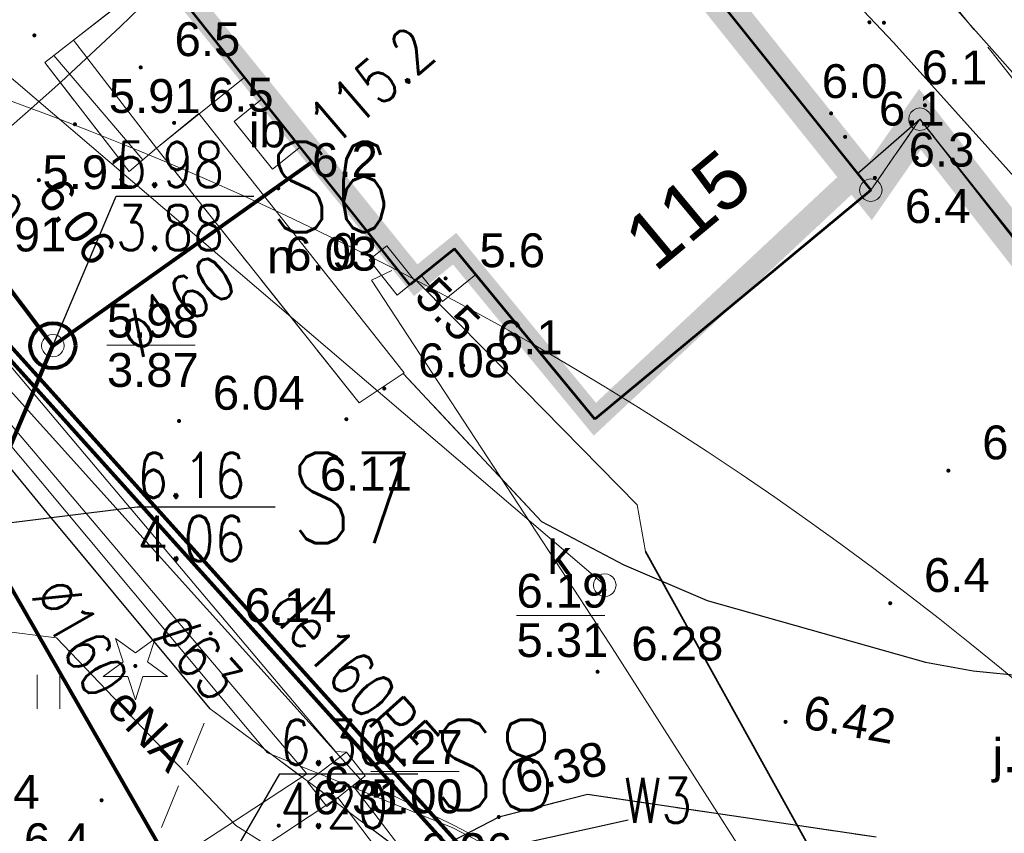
# Model space of a CAD drawing. Extents: x 5474185 to 5474933, y 5916077 to 5916824.
# Tile 201 of 256: x 5474707 to 5474729, y 5916291 to 5916309. Entities that reach past the tile are written whole.
import ezdxf
from ezdxf.enums import TextEntityAlignment as Align

# ---------------------------------------------------------------- set-up
doc = ezdxf.new("R2010")
doc.units = 0
for name, pattern in [('DASHDOT', [1, 0.5, -0.25, 0, -0.25]), ('PRZER1-1', [1, 0.5, -0.5]), ('PRZER2-1', [1.5, 1, -0.5]), ('PRZER3-1', [2, 1.5, -0.5])]:
    doc.linetypes.add(name, pattern=pattern)
for name, color, linetype in [('1-GRAN', 5, 'DASHDOT'), ('I-SCIANA', 12, 'CONTINUOUS'), ('ks_Linie_odn', 2, 'CONTINUOUS'), ('ks_Opis_PZ_1', 2, 'CONTINUOUS'), ('ks_Teksty', 2, 'CONTINUOUS'), ('w_Opis_PZ_2', 7, 'CONTINUOUS')]:
    doc.layers.add(name, color=color, linetype=linetype)
for name, color, linetype, lineweight in [('GEPADR_O', 253, 'CONTINUOUS', 18), ('GEPPGD', 253, 'CONTINUOUS', 18), ('GESBLI', 253, 'CONTINUOUS', 50), ('GESBLO', 253, 'CONTINUOUS', 18), ('GESDZI', 253, 'CONTINUOUS', 18), ('GESPON', 253, 'CONTINUOUS', 18), ('GESPON_O', 253, 'CONTINUOUS', 18), ('GESSCH', 253, 'CONTINUOUS', 18), ('GESUZY', 253, 'CONTINUOUS', 18), ('GSLKOG', 253, 'CONTINUOUS', 35), ('GSLKRW', 253, 'CONTINUOUS', 25), ('GSPRDI', 253, 'CONTINUOUS', 18), ('GSPWPN', 253, 'CONTINUOUS', 13), ('GSPWPN_O', 253, 'CONTINUOUS', 13), ('GSPWPS', 253, 'CONTINUOUS', 13), ('GSPWPS_O', 253, 'CONTINUOUS', 13), ('GSSIIN', 253, 'CONTINUOUS', 18), ('GSSIIN_O', 253, 'CONTINUOUS', 18), ('GSSKOA', 253, 'CONTINUOUS', 18), ('GSSKOA_O', 253, 'CONTINUOUS', 18), ('GSSKOD', 253, 'CONTINUOUS', 18), ('GSSUTR', 254, 'CONTINUOUS', 18), ('GULCPR', 254, 'CONTINUOUS', 18), ('GULEPR', 254, 'CONTINUOUS', 18), ('GULEPR_O', 254, 'CONTINUOUS', 18), ('GULGPR', 254, 'CONTINUOUS', 18), ('GULKPR', 7, 'CONTINUOUS', 18), ('GULLOB', 254, 'CONTINUOUS', 35), ('GULTPR', 254, 'CONTINUOUS', 18), ('GULWPR', 7, 'CONTINUOUS', 18), ('GUPGSG', 254, 'CONTINUOUS', 18), ('GUPGSG_O', 253, 'CONTINUOUS', 18), ('GUPIWZ', 253, 'CONTINUOUS', 18), ('GUPIWZ_O', 253, 'CONTINUOUS', 18), ('GUPKSD', 61, 'CONTINUOUS', 18), ('GUPPRZ_O', 40, 'CONTINUOUS', 18), ('GUSCUT', 253, 'CONTINUOUS', 18), ('GUSCUT_O', 253, 'CONTINUOUS', 18), ('is  woda szklarnia', 5, 'CONTINUOUS', 18), ('IS HP zasięg', 251, 'CONTINUOUS', 20), ('IS ks', 34, 'CONTINUOUS', 40), ('IS opis', 7, 'CONTINUOUS', 20), ('IS w', 4, 'CONTINUOUS', 60)]:
    doc.layers.add(name, color=color, linetype=linetype, lineweight=lineweight)
doc.styles.add('Arial', font='arial.ttf')
doc.styles.get("Standard").update_dxf_attribs({"font": 'simplex.shx'})

msp = doc.modelspace()

# ---------------------------------------------------------------- hatches: boundary and pattern name
at = {"layer": 'GSLKOG'}
for points in [[(5474726.152914, 5916306.180417), (5474726.108141, 5916306.189495), (5474726.067242, 5916306.209851), (5474726.033005, 5916306.240098), (5474726.007764, 5916306.278176), (5474725.993239, 5916306.32149), (5474725.990417, 5916306.367086), (5474725.999495, 5916306.411859), (5474726.019851, 5916306.452758), (5474726.050098, 5916306.486995), (5474726.088176, 5916306.512236), (5474726.13149, 5916306.526761), (5474726.177086, 5916306.529583), (5474726.221859, 5916306.520505), (5474726.262758, 5916306.500149), (5474726.296995, 5916306.469902), (5474726.322236, 5916306.431824), (5474726.336761, 5916306.38851), (5474726.339583, 5916306.342914), (5474726.330505, 5916306.298141), (5474726.310149, 5916306.257242), (5474726.279902, 5916306.223005), (5474726.241824, 5916306.197764), (5474726.19851, 5916306.183239)], [(5474726.152914, 5916306.180417), (5474726.108141, 5916306.189495), (5474726.067242, 5916306.209851), (5474726.033005, 5916306.240098), (5474726.007764, 5916306.278176), (5474725.993239, 5916306.32149), (5474725.990417, 5916306.367086), (5474725.999495, 5916306.411859), (5474726.019851, 5916306.452758), (5474726.050098, 5916306.486995), (5474726.088176, 5916306.512236), (5474726.13149, 5916306.526761), (5474726.177086, 5916306.529583), (5474726.221859, 5916306.520505), (5474726.262758, 5916306.500149), (5474726.296995, 5916306.469902), (5474726.322236, 5916306.431824), (5474726.336761, 5916306.38851), (5474726.339583, 5916306.342914), (5474726.330505, 5916306.298141), (5474726.310149, 5916306.257242), (5474726.279902, 5916306.223005), (5474726.241824, 5916306.197764), (5474726.19851, 5916306.183239)], [(5474725.457914, 5916305.575417), (5474725.413141, 5916305.584495), (5474725.372242, 5916305.604851), (5474725.338005, 5916305.635098), (5474725.312764, 5916305.673176), (5474725.298239, 5916305.71649), (5474725.295417, 5916305.762086), (5474725.304495, 5916305.806859), (5474725.324851, 5916305.847758), (5474725.355098, 5916305.881995), (5474725.393176, 5916305.907236), (5474725.43649, 5916305.921761), (5474725.482086, 5916305.924583), (5474725.526859, 5916305.915505), (5474725.567758, 5916305.895149), (5474725.601995, 5916305.864902), (5474725.627236, 5916305.826824), (5474725.641761, 5916305.78351), (5474725.644583, 5916305.737914), (5474725.635505, 5916305.693141), (5474725.615149, 5916305.652242), (5474725.584902, 5916305.618005), (5474725.546824, 5916305.592764), (5474725.50351, 5916305.578239)]]:
    msp.add_hatch(color=256, dxfattribs=at).paths.add_polyline_path(points)
at = {"layer": 'GSPRDI'}
msp.add_hatch(color=256, dxfattribs=at).paths.add_polyline_path([(5474709.46, 5916294.795), (5474709.446094, 5916294.797202), (5474709.43355, 5916294.803594), (5474709.423594, 5916294.81355), (5474709.417202, 5916294.826094), (5474709.415, 5916294.84), (5474709.417202, 5916294.853906), (5474709.423594, 5916294.86645), (5474709.43355, 5916294.876406), (5474709.446094, 5916294.882798), (5474709.46, 5916294.885), (5474709.473906, 5916294.882798), (5474709.48645, 5916294.876406), (5474709.496406, 5916294.86645), (5474709.502798, 5916294.853906), (5474709.505, 5916294.84), (5474709.502798, 5916294.826094), (5474709.496406, 5916294.81355), (5474709.48645, 5916294.803594), (5474709.473906, 5916294.797202)])
at = {"layer": 'GSPWPN'}
for points in [[(5474725.74, 5916309.065), (5474725.728353, 5916309.066533), (5474725.7175, 5916309.071029), (5474725.70818, 5916309.07818), (5474725.701029, 5916309.0875), (5474725.696533, 5916309.098353), (5474725.695, 5916309.11), (5474725.696533, 5916309.121647), (5474725.701029, 5916309.1325), (5474725.70818, 5916309.14182), (5474725.7175, 5916309.148971), (5474725.728353, 5916309.153467), (5474725.74, 5916309.155), (5474725.751647, 5916309.153467), (5474725.7625, 5916309.148971), (5474725.77182, 5916309.14182), (5474725.778971, 5916309.1325), (5474725.783467, 5916309.121647), (5474725.785, 5916309.11), (5474725.783467, 5916309.098353), (5474725.778971, 5916309.0875), (5474725.77182, 5916309.07818), (5474725.7625, 5916309.071029), (5474725.751647, 5916309.066533)], [(5474726.06, 5916309.055), (5474726.048353, 5916309.056533), (5474726.0375, 5916309.061029), (5474726.02818, 5916309.06818), (5474726.021029, 5916309.0775), (5474726.016533, 5916309.088353), (5474726.015, 5916309.1), (5474726.016533, 5916309.111647), (5474726.021029, 5916309.1225), (5474726.02818, 5916309.13182), (5474726.0375, 5916309.138971), (5474726.048353, 5916309.143467), (5474726.06, 5916309.145), (5474726.071647, 5916309.143467), (5474726.0825, 5916309.138971), (5474726.09182, 5916309.13182), (5474726.098971, 5916309.1225), (5474726.103467, 5916309.111647), (5474726.105, 5916309.1), (5474726.103467, 5916309.088353), (5474726.098971, 5916309.0775), (5474726.09182, 5916309.06818), (5474726.0825, 5916309.061029), (5474726.071647, 5916309.056533)], [(5474709.58, 5916308.065), (5474709.568353, 5916308.066533), (5474709.5575, 5916308.071029), (5474709.54818, 5916308.07818), (5474709.541029, 5916308.0875), (5474709.536533, 5916308.098353), (5474709.535, 5916308.11), (5474709.536533, 5916308.121647), (5474709.541029, 5916308.1325), (5474709.54818, 5916308.14182), (5474709.5575, 5916308.148971), (5474709.568353, 5916308.153467), (5474709.58, 5916308.155), (5474709.591647, 5916308.153467), (5474709.6025, 5916308.148971), (5474709.61182, 5916308.14182), (5474709.618971, 5916308.1325), (5474709.623467, 5916308.121647), (5474709.625, 5916308.11), (5474709.623467, 5916308.098353), (5474709.618971, 5916308.0875), (5474709.61182, 5916308.07818), (5474709.6025, 5916308.071029), (5474709.591647, 5916308.066533)], [(5474726.97, 5916307.225), (5474726.958353, 5916307.226533), (5474726.9475, 5916307.231029), (5474726.93818, 5916307.23818), (5474726.931029, 5916307.2475), (5474726.926533, 5916307.258353), (5474726.925, 5916307.27), (5474726.926533, 5916307.281647), (5474726.931029, 5916307.2925), (5474726.93818, 5916307.30182), (5474726.9475, 5916307.308971), (5474726.958353, 5916307.313467), (5474726.97, 5916307.315), (5474726.981647, 5916307.313467), (5474726.9925, 5916307.308971), (5474727.00182, 5916307.30182), (5474727.008971, 5916307.2925), (5474727.013467, 5916307.281647), (5474727.015, 5916307.27), (5474727.013467, 5916307.258353), (5474727.008971, 5916307.2475), (5474727.00182, 5916307.23818), (5474726.9925, 5916307.231029), (5474726.981647, 5916307.226533)], [(5474724.89, 5916307.045), (5474724.878353, 5916307.046533), (5474724.8675, 5916307.051029), (5474724.85818, 5916307.05818), (5474724.851029, 5916307.0675), (5474724.846533, 5916307.078353), (5474724.845, 5916307.09), (5474724.846533, 5916307.101647), (5474724.851029, 5916307.1125), (5474724.85818, 5916307.12182), (5474724.8675, 5916307.128971), (5474724.878353, 5916307.133467), (5474724.89, 5916307.135), (5474724.901647, 5916307.133467), (5474724.9125, 5916307.128971), (5474724.92182, 5916307.12182), (5474724.928971, 5916307.1125), (5474724.933467, 5916307.101647), (5474724.935, 5916307.09), (5474724.933467, 5916307.078353), (5474724.928971, 5916307.0675), (5474724.92182, 5916307.05818), (5474724.9125, 5916307.051029), (5474724.901647, 5916307.046533)], [(5474710.32, 5916306.835), (5474710.308353, 5916306.836533), (5474710.2975, 5916306.841029), (5474710.28818, 5916306.84818), (5474710.281029, 5916306.8575), (5474710.276533, 5916306.868353), (5474710.275, 5916306.88), (5474710.276533, 5916306.891647), (5474710.281029, 5916306.9025), (5474710.28818, 5916306.91182), (5474710.2975, 5916306.918971), (5474710.308353, 5916306.923467), (5474710.32, 5916306.925), (5474710.331647, 5916306.923467), (5474710.3425, 5916306.918971), (5474710.35182, 5916306.91182), (5474710.358971, 5916306.9025), (5474710.363467, 5916306.891647), (5474710.365, 5916306.88), (5474710.363467, 5916306.868353), (5474710.358971, 5916306.8575), (5474710.35182, 5916306.84818), (5474710.3425, 5916306.841029), (5474710.331647, 5916306.836533)], [(5474725.2, 5916306.525), (5474725.188353, 5916306.526533), (5474725.1775, 5916306.531029), (5474725.16818, 5916306.53818), (5474725.161029, 5916306.5475), (5474725.156533, 5916306.558353), (5474725.155, 5916306.57), (5474725.156533, 5916306.581647), (5474725.161029, 5916306.5925), (5474725.16818, 5916306.60182), (5474725.1775, 5916306.608971), (5474725.188353, 5916306.613467), (5474725.2, 5916306.615), (5474725.211647, 5916306.613467), (5474725.2225, 5916306.608971), (5474725.23182, 5916306.60182), (5474725.238971, 5916306.5925), (5474725.243467, 5916306.581647), (5474725.245, 5916306.57), (5474725.243467, 5916306.558353), (5474725.238971, 5916306.5475), (5474725.23182, 5916306.53818), (5474725.2225, 5916306.531029), (5474725.211647, 5916306.526533)], [(5474726.79, 5916306.055), (5474726.778353, 5916306.056533), (5474726.7675, 5916306.061029), (5474726.75818, 5916306.06818), (5474726.751029, 5916306.0775), (5474726.746533, 5916306.088353), (5474726.745, 5916306.1), (5474726.746533, 5916306.111647), (5474726.751029, 5916306.1225), (5474726.75818, 5916306.13182), (5474726.7675, 5916306.138971), (5474726.778353, 5916306.143467), (5474726.79, 5916306.145), (5474726.801647, 5916306.143467), (5474726.8125, 5916306.138971), (5474726.82182, 5916306.13182), (5474726.828971, 5916306.1225), (5474726.833467, 5916306.111647), (5474726.835, 5916306.1), (5474726.833467, 5916306.088353), (5474726.828971, 5916306.0775), (5474726.82182, 5916306.06818), (5474726.8125, 5916306.061029), (5474726.801647, 5916306.056533)], [(5474725.86, 5916305.615), (5474725.848353, 5916305.616533), (5474725.8375, 5916305.621029), (5474725.82818, 5916305.62818), (5474725.821029, 5916305.6375), (5474725.816533, 5916305.648353), (5474725.815, 5916305.66), (5474725.816533, 5916305.671647), (5474725.821029, 5916305.6825), (5474725.82818, 5916305.69182), (5474725.8375, 5916305.698971), (5474725.848353, 5916305.703467), (5474725.86, 5916305.705), (5474725.871647, 5916305.703467), (5474725.8825, 5916305.698971), (5474725.89182, 5916305.69182), (5474725.898971, 5916305.6825), (5474725.903467, 5916305.671647), (5474725.905, 5916305.66), (5474725.903467, 5916305.648353), (5474725.898971, 5916305.6375), (5474725.89182, 5916305.62818), (5474725.8825, 5916305.621029), (5474725.871647, 5916305.616533)], [(5474712.63, 5916305.385), (5474712.618353, 5916305.386533), (5474712.6075, 5916305.391029), (5474712.59818, 5916305.39818), (5474712.591029, 5916305.4075), (5474712.586533, 5916305.418353), (5474712.585, 5916305.43), (5474712.586533, 5916305.441647), (5474712.591029, 5916305.4525), (5474712.59818, 5916305.46182), (5474712.6075, 5916305.468971), (5474712.618353, 5916305.473467), (5474712.63, 5916305.475), (5474712.641647, 5916305.473467), (5474712.6525, 5916305.468971), (5474712.66182, 5916305.46182), (5474712.668971, 5916305.4525), (5474712.673467, 5916305.441647), (5474712.675, 5916305.43), (5474712.673467, 5916305.418353), (5474712.668971, 5916305.4075), (5474712.66182, 5916305.39818), (5474712.6525, 5916305.391029), (5474712.641647, 5916305.386533)], [(5474716.34, 5916303.385), (5474716.328353, 5916303.386533), (5474716.3175, 5916303.391029), (5474716.30818, 5916303.39818), (5474716.301029, 5916303.4075), (5474716.296533, 5916303.418353), (5474716.295, 5916303.43), (5474716.296533, 5916303.441647), (5474716.301029, 5916303.4525), (5474716.30818, 5916303.46182), (5474716.3175, 5916303.468971), (5474716.328353, 5916303.473467), (5474716.34, 5916303.475), (5474716.351647, 5916303.473467), (5474716.3625, 5916303.468971), (5474716.37182, 5916303.46182), (5474716.378971, 5916303.4525), (5474716.383467, 5916303.441647), (5474716.385, 5916303.43), (5474716.383467, 5916303.418353), (5474716.378971, 5916303.4075), (5474716.37182, 5916303.39818), (5474716.3625, 5916303.391029), (5474716.351647, 5916303.386533)], [(5474716.73, 5916301.455), (5474716.718353, 5916301.456533), (5474716.7075, 5916301.461029), (5474716.69818, 5916301.46818), (5474716.691029, 5916301.4775), (5474716.686533, 5916301.488353), (5474716.685, 5916301.5), (5474716.686533, 5916301.511647), (5474716.691029, 5916301.5225), (5474716.69818, 5916301.53182), (5474716.7075, 5916301.538971), (5474716.718353, 5916301.543467), (5474716.73, 5916301.545), (5474716.741647, 5916301.543467), (5474716.7525, 5916301.538971), (5474716.76182, 5916301.53182), (5474716.768971, 5916301.5225), (5474716.773467, 5916301.511647), (5474716.775, 5916301.5), (5474716.773467, 5916301.488353), (5474716.768971, 5916301.4775), (5474716.76182, 5916301.46818), (5474716.7525, 5916301.461029), (5474716.741647, 5916301.456533)], [(5474727.49, 5916299.125), (5474727.478353, 5916299.126533), (5474727.4675, 5916299.131029), (5474727.45818, 5916299.13818), (5474727.451029, 5916299.1475), (5474727.446533, 5916299.158353), (5474727.445, 5916299.17), (5474727.446533, 5916299.181647), (5474727.451029, 5916299.1925), (5474727.45818, 5916299.20182), (5474727.4675, 5916299.208971), (5474727.478353, 5916299.213467), (5474727.49, 5916299.215), (5474727.501647, 5916299.213467), (5474727.5125, 5916299.208971), (5474727.52182, 5916299.20182), (5474727.528971, 5916299.1925), (5474727.533467, 5916299.181647), (5474727.535, 5916299.17), (5474727.533467, 5916299.158353), (5474727.528971, 5916299.1475), (5474727.52182, 5916299.13818), (5474727.5125, 5916299.131029), (5474727.501647, 5916299.126533)], [(5474726.2, 5916296.185), (5474726.188353, 5916296.186533), (5474726.1775, 5916296.191029), (5474726.16818, 5916296.19818), (5474726.161029, 5916296.2075), (5474726.156533, 5916296.218353), (5474726.155, 5916296.23), (5474726.156533, 5916296.241647), (5474726.161029, 5916296.2525), (5474726.16818, 5916296.26182), (5474726.1775, 5916296.268971), (5474726.188353, 5916296.273467), (5474726.2, 5916296.275), (5474726.211647, 5916296.273467), (5474726.2225, 5916296.268971), (5474726.23182, 5916296.26182), (5474726.238971, 5916296.2525), (5474726.243467, 5916296.241647), (5474726.245, 5916296.23), (5474726.243467, 5916296.218353), (5474726.238971, 5916296.2075), (5474726.23182, 5916296.19818), (5474726.2225, 5916296.191029), (5474726.211647, 5916296.186533)], [(5474708.71, 5916291.815), (5474708.698353, 5916291.816533), (5474708.6875, 5916291.821029), (5474708.67818, 5916291.82818), (5474708.671029, 5916291.8375), (5474708.666533, 5916291.848353), (5474708.665, 5916291.86), (5474708.666533, 5916291.871647), (5474708.671029, 5916291.8825), (5474708.67818, 5916291.89182), (5474708.6875, 5916291.898971), (5474708.698353, 5916291.903467), (5474708.71, 5916291.905), (5474708.721647, 5916291.903467), (5474708.7325, 5916291.898971), (5474708.74182, 5916291.89182), (5474708.748971, 5916291.8825), (5474708.753467, 5916291.871647), (5474708.755, 5916291.86), (5474708.753467, 5916291.848353), (5474708.748971, 5916291.8375), (5474708.74182, 5916291.82818), (5474708.7325, 5916291.821029), (5474708.721647, 5916291.816533)]]:
    msp.add_hatch(color=256, dxfattribs=at).paths.add_polyline_path(points)
at = {"layer": 'GSPWPS'}
for points in [[(5474707.22, 5916308.775), (5474707.208353, 5916308.776533), (5474707.1975, 5916308.781029), (5474707.18818, 5916308.78818), (5474707.181029, 5916308.7975), (5474707.176533, 5916308.808353), (5474707.175, 5916308.82), (5474707.176533, 5916308.831647), (5474707.181029, 5916308.8425), (5474707.18818, 5916308.85182), (5474707.1975, 5916308.858971), (5474707.208353, 5916308.863467), (5474707.22, 5916308.865), (5474707.231647, 5916308.863467), (5474707.2425, 5916308.858971), (5474707.25182, 5916308.85182), (5474707.258971, 5916308.8425), (5474707.263467, 5916308.831647), (5474707.265, 5916308.82), (5474707.263467, 5916308.808353), (5474707.258971, 5916308.7975), (5474707.25182, 5916308.78818), (5474707.2425, 5916308.781029), (5474707.231647, 5916308.776533)], [(5474708.12, 5916306.805), (5474708.108353, 5916306.806533), (5474708.0975, 5916306.811029), (5474708.08818, 5916306.81818), (5474708.081029, 5916306.8275), (5474708.076533, 5916306.838353), (5474708.075, 5916306.85), (5474708.076533, 5916306.861647), (5474708.081029, 5916306.8725), (5474708.08818, 5916306.88182), (5474708.0975, 5916306.888971), (5474708.108353, 5916306.893467), (5474708.12, 5916306.895), (5474708.131647, 5916306.893467), (5474708.1425, 5916306.888971), (5474708.15182, 5916306.88182), (5474708.158971, 5916306.8725), (5474708.163467, 5916306.861647), (5474708.165, 5916306.85), (5474708.163467, 5916306.838353), (5474708.158971, 5916306.8275), (5474708.15182, 5916306.81818), (5474708.1425, 5916306.811029), (5474708.131647, 5916306.806533)], [(5474707.32, 5916305.565), (5474707.308353, 5916305.566533), (5474707.2975, 5916305.571029), (5474707.28818, 5916305.57818), (5474707.281029, 5916305.5875), (5474707.276533, 5916305.598353), (5474707.275, 5916305.61), (5474707.276533, 5916305.621647), (5474707.281029, 5916305.6325), (5474707.28818, 5916305.64182), (5474707.2975, 5916305.648971), (5474707.308353, 5916305.653467), (5474707.32, 5916305.655), (5474707.331647, 5916305.653467), (5474707.3425, 5916305.648971), (5474707.35182, 5916305.64182), (5474707.358971, 5916305.6325), (5474707.363467, 5916305.621647), (5474707.365, 5916305.61), (5474707.363467, 5916305.598353), (5474707.358971, 5916305.5875), (5474707.35182, 5916305.57818), (5474707.3425, 5916305.571029), (5474707.331647, 5916305.566533)], [(5474714.98, 5916300.945), (5474714.968353, 5916300.946533), (5474714.9575, 5916300.951029), (5474714.94818, 5916300.95818), (5474714.941029, 5916300.9675), (5474714.936533, 5916300.978353), (5474714.935, 5916300.99), (5474714.936533, 5916301.001647), (5474714.941029, 5916301.0125), (5474714.94818, 5916301.02182), (5474714.9575, 5916301.028971), (5474714.968353, 5916301.033467), (5474714.98, 5916301.035), (5474714.991647, 5916301.033467), (5474715.0025, 5916301.028971), (5474715.01182, 5916301.02182), (5474715.018971, 5916301.0125), (5474715.023467, 5916301.001647), (5474715.025, 5916300.99), (5474715.023467, 5916300.978353), (5474715.018971, 5916300.9675), (5474715.01182, 5916300.95818), (5474715.0025, 5916300.951029), (5474714.991647, 5916300.946533)], [(5474710.43, 5916300.225), (5474710.418353, 5916300.226533), (5474710.4075, 5916300.231029), (5474710.39818, 5916300.23818), (5474710.391029, 5916300.2475), (5474710.386533, 5916300.258353), (5474710.385, 5916300.27), (5474710.386533, 5916300.281647), (5474710.391029, 5916300.2925), (5474710.39818, 5916300.30182), (5474710.4075, 5916300.308971), (5474710.418353, 5916300.313467), (5474710.43, 5916300.315), (5474710.441647, 5916300.313467), (5474710.4525, 5916300.308971), (5474710.46182, 5916300.30182), (5474710.468971, 5916300.2925), (5474710.473467, 5916300.281647), (5474710.475, 5916300.27), (5474710.473467, 5916300.258353), (5474710.468971, 5916300.2475), (5474710.46182, 5916300.23818), (5474710.4525, 5916300.231029), (5474710.441647, 5916300.226533)], [(5474714.14, 5916300.265), (5474714.128353, 5916300.266533), (5474714.1175, 5916300.271029), (5474714.10818, 5916300.27818), (5474714.101029, 5916300.2875), (5474714.096533, 5916300.298353), (5474714.095, 5916300.31), (5474714.096533, 5916300.321647), (5474714.101029, 5916300.3325), (5474714.10818, 5916300.34182), (5474714.1175, 5916300.348971), (5474714.128353, 5916300.353467), (5474714.14, 5916300.355), (5474714.151647, 5916300.353467), (5474714.1625, 5916300.348971), (5474714.17182, 5916300.34182), (5474714.178971, 5916300.3325), (5474714.183467, 5916300.321647), (5474714.185, 5916300.31), (5474714.183467, 5916300.298353), (5474714.178971, 5916300.2875), (5474714.17182, 5916300.27818), (5474714.1625, 5916300.271029), (5474714.151647, 5916300.266533)], [(5474711.13, 5916295.515), (5474711.118353, 5916295.516533), (5474711.1075, 5916295.521029), (5474711.09818, 5916295.52818), (5474711.091029, 5916295.5375), (5474711.086533, 5916295.548353), (5474711.085, 5916295.56), (5474711.086533, 5916295.571647), (5474711.091029, 5916295.5825), (5474711.09818, 5916295.59182), (5474711.1075, 5916295.598971), (5474711.118353, 5916295.603467), (5474711.13, 5916295.605), (5474711.141647, 5916295.603467), (5474711.1525, 5916295.598971), (5474711.16182, 5916295.59182), (5474711.168971, 5916295.5825), (5474711.173467, 5916295.571647), (5474711.175, 5916295.56), (5474711.173467, 5916295.548353), (5474711.168971, 5916295.5375), (5474711.16182, 5916295.52818), (5474711.1525, 5916295.521029), (5474711.141647, 5916295.516533)], [(5474719.71, 5916294.665), (5474719.698353, 5916294.666533), (5474719.6875, 5916294.671029), (5474719.67818, 5916294.67818), (5474719.671029, 5916294.6875), (5474719.666533, 5916294.698353), (5474719.665, 5916294.71), (5474719.666533, 5916294.721647), (5474719.671029, 5916294.7325), (5474719.67818, 5916294.74182), (5474719.6875, 5916294.748971), (5474719.698353, 5916294.753467), (5474719.71, 5916294.755), (5474719.721647, 5916294.753467), (5474719.7325, 5916294.748971), (5474719.74182, 5916294.74182), (5474719.748971, 5916294.7325), (5474719.753467, 5916294.721647), (5474719.755, 5916294.71), (5474719.753467, 5916294.698353), (5474719.748971, 5916294.6875), (5474719.74182, 5916294.67818), (5474719.7325, 5916294.671029), (5474719.721647, 5916294.666533)], [(5474723.88, 5916293.555), (5474723.868353, 5916293.556533), (5474723.8575, 5916293.561029), (5474723.84818, 5916293.56818), (5474723.841029, 5916293.5775), (5474723.836533, 5916293.588353), (5474723.835, 5916293.6), (5474723.836533, 5916293.611647), (5474723.841029, 5916293.6225), (5474723.84818, 5916293.63182), (5474723.8575, 5916293.638971), (5474723.868353, 5916293.643467), (5474723.88, 5916293.645), (5474723.891647, 5916293.643467), (5474723.9025, 5916293.638971), (5474723.91182, 5916293.63182), (5474723.918971, 5916293.6225), (5474723.923467, 5916293.611647), (5474723.925, 5916293.6), (5474723.923467, 5916293.588353), (5474723.918971, 5916293.5775), (5474723.91182, 5916293.56818), (5474723.9025, 5916293.561029), (5474723.891647, 5916293.556533)], [(5474712.64, 5916291.255), (5474712.628353, 5916291.256533), (5474712.6175, 5916291.261029), (5474712.60818, 5916291.26818), (5474712.601029, 5916291.2775), (5474712.596533, 5916291.288353), (5474712.595, 5916291.3), (5474712.596533, 5916291.311647), (5474712.601029, 5916291.3225), (5474712.60818, 5916291.33182), (5474712.6175, 5916291.338971), (5474712.628353, 5916291.343467), (5474712.64, 5916291.345), (5474712.651647, 5916291.343467), (5474712.6625, 5916291.338971), (5474712.67182, 5916291.33182), (5474712.678971, 5916291.3225), (5474712.683467, 5916291.311647), (5474712.685, 5916291.3), (5474712.683467, 5916291.288353), (5474712.678971, 5916291.2775), (5474712.67182, 5916291.26818), (5474712.6625, 5916291.261029), (5474712.651647, 5916291.256533)], [(5474717.52, 5916291.445), (5474717.508353, 5916291.446533), (5474717.4975, 5916291.451029), (5474717.48818, 5916291.45818), (5474717.481029, 5916291.4675), (5474717.476533, 5916291.478353), (5474717.475, 5916291.49), (5474717.476533, 5916291.501647), (5474717.481029, 5916291.5125), (5474717.48818, 5916291.52182), (5474717.4975, 5916291.528971), (5474717.508353, 5916291.533467), (5474717.52, 5916291.535), (5474717.531647, 5916291.533467), (5474717.5425, 5916291.528971), (5474717.55182, 5916291.52182), (5474717.558971, 5916291.5125), (5474717.563467, 5916291.501647), (5474717.565, 5916291.49), (5474717.563467, 5916291.478353), (5474717.558971, 5916291.4675), (5474717.55182, 5916291.45818), (5474717.5425, 5916291.451029), (5474717.531647, 5916291.446533)]]:
    msp.add_hatch(color=256, dxfattribs=at).paths.add_polyline_path(points)

# ---------------------------------------------------------------- linework, layer by layer
at = {"layer": '1-GRAN', "ltscale": 5, "const_width": 0.8, "elevation": 10.18}
msp.add_lwpolyline([(5474735.59, 5916295.78), (5474731.225, 5916301.37), (5474726.86, 5916306.96), (5474725.77, 5916305.39), (5474703.58, 5916333.12), (5474701.74, 5916331.62), (5474677.44, 5916362.23), (5474676.63, 5916366.83), (5474671.32, 5916373.56), (5474670.75, 5916377.23), (5474668.45, 5916379.86), (5474653.79, 5916398.05), (5474650.99, 5916400.16), (5474640.015, 5916413.29), (5474601.225, 5916459.83), (5474599.14, 5916462.32), (5474597.96, 5916464.18), (5474593.86, 5916465.7), (5474587.49, 5916468.01), (5474584.84, 5916471.31), (5474583.4, 5916473.15), (5474572.445, 5916486.895), (5474461.94, 5916622.65)], dxfattribs=at)
at = {"layer": 'GEPPGD', "elevation": 10.24, "flags": 128}
for points in [[(5474726.86, 5916307.21), (5474726.937254, 5916307.197764), (5474727.006946, 5916307.162254), (5474727.062254, 5916307.106946), (5474727.097764, 5916307.037254), (5474727.11, 5916306.96), (5474727.097764, 5916306.882746), (5474727.062254, 5916306.813054), (5474727.006946, 5916306.757746), (5474726.937254, 5916306.722236), (5474726.86, 5916306.71), (5474726.782746, 5916306.722236), (5474726.713054, 5916306.757746), (5474726.657746, 5916306.813054), (5474726.622236, 5916306.882746), (5474726.61, 5916306.96), (5474726.622236, 5916307.037254), (5474726.657746, 5916307.106946), (5474726.713054, 5916307.162254), (5474726.782746, 5916307.197764), (5474726.86, 5916307.21)], [(5474725.77, 5916305.64), (5474725.847254, 5916305.627764), (5474725.916946, 5916305.592254), (5474725.972254, 5916305.536946), (5474726.007764, 5916305.467254), (5474726.02, 5916305.39), (5474726.007764, 5916305.312746), (5474725.972254, 5916305.243054), (5474725.916946, 5916305.187746), (5474725.847254, 5916305.152236), (5474725.77, 5916305.14), (5474725.692746, 5916305.152236), (5474725.623054, 5916305.187746), (5474725.567746, 5916305.243054), (5474725.532236, 5916305.312746), (5474725.52, 5916305.39), (5474725.532236, 5916305.467254), (5474725.567746, 5916305.536946), (5474725.623054, 5916305.592254), (5474725.692746, 5916305.627764), (5474725.77, 5916305.64)]]:
    msp.add_lwpolyline(points, close=True, dxfattribs=at)
at = {"layer": 'GESBLI', "linetype": 'Continuous', "lineweight": 53}
for p, q in [((5474703.58, 5916333.12, 10.18), (5474725.77, 5916305.39, 10.18)), ((5474715.55, 5916303.29, 10.18), (5474700.84, 5916321.76, 10.18)), ((5474725.77, 5916305.39, 10.18), (5474719.65, 5916300.31, 10.18)), ((5474716.54, 5916304.09, 10.18), (5474715.55, 5916303.29, 10.18)), ((5474719.65, 5916300.31, 10.18), (5474716.54, 5916304.09, 10.18))]:
    msp.add_line(p, q, dxfattribs=at)
at = {"layer": 'GESBLO', "linetype": 'Continuous', "lineweight": 13}
for p, q in [((5474703.58, 5916333.12, 10.18), (5474725.77, 5916305.39, 10.18)), ((5474715.55, 5916303.29, 10.18), (5474700.84, 5916321.76, 10.18)), ((5474725.77, 5916305.39, 10.18), (5474719.65, 5916300.31, 10.18)), ((5474716.54, 5916304.09, 10.18), (5474715.55, 5916303.29, 10.18)), ((5474719.65, 5916300.31, 10.18), (5474716.54, 5916304.09, 10.18))]:
    msp.add_line(p, q, dxfattribs=at)
at = {"layer": 'GESDZI', "linetype": 'Continuous', "lineweight": 13}
for p, q in [((5474725.77, 5916305.39, 10.22), (5474703.58, 5916333.12, 10.22)), ((5474703.58, 5916333.12, 10.22), (5474725.77, 5916305.39, 10.22)), ((5474726.86, 5916306.96, 10.22), (5474725.77, 5916305.39, 10.22)), ((5474725.77, 5916305.39, 10.22), (5474726.86, 5916306.96, 10.22)), ((5474751.83, 5916275.64, 10.22), (5474726.86, 5916306.96, 10.22)), ((5474726.86, 5916306.96, 10.22), (5474751.83, 5916275.64, 10.22))]:
    msp.add_line(p, q, dxfattribs=at)
at = {"layer": 'GESPON', "linetype": 'Continuous', "lineweight": 13}
for p, q in [((5474710.87, 5916307.09, 10.18), (5474709.93, 5916306.32, 10.18)), ((5474715.42, 5916301.34, 10.18), (5474710.87, 5916307.09, 10.18)), ((5474709.93, 5916306.32, 10.18), (5474714.42, 5916300.67, 10.18)), ((5474714.42, 5916300.67, 10.18), (5474715.42, 5916301.34, 10.18))]:
    msp.add_line(p, q, dxfattribs=at)
at = {"layer": 'GESSCH', "linetype": 'Continuous', "lineweight": 13}
for p, q in [((5474708.09, 5916308.71, 10.18), (5474710.02, 5916310.23, 10.18)), ((5474710.02, 5916310.23, 10.18), (5474711.89, 5916307.89, 10.18)), ((5474707.45, 5916308.22, 10.18), (5474708.09, 5916308.71, 10.18)), ((5474709.93, 5916306.32, 10.18), (5474708.09, 5916308.71, 10.18)), ((5474708.09, 5916308.71, 10.18), (5474709.93, 5916306.32, 10.18)), ((5474709.32, 5916305.8, 10.18), (5474707.45, 5916308.22, 10.18)), ((5474711.89, 5916307.89, 10.18), (5474709.93, 5916306.32, 10.18)), ((5474709.93, 5916306.32, 10.18), (5474709.32, 5916305.8, 10.18))]:
    msp.add_line(p, q, dxfattribs=at)
at = {"layer": 'GESSCH', "linetype": 'Continuous', "lineweight": 18, "elevation": 10.18, "flags": 128}
msp.add_lwpolyline([(5474709.625, 5916306.06), (5474707.651909, 5916308.374587)], dxfattribs=at)
at = {"layer": 'GESUZY', "linetype": 'PRZER1-1', "lineweight": 13}
for p, q in [((5474725.77, 5916305.39, 10.08), (5474703.58, 5916333.12, 10.08)), ((5474703.58, 5916333.12, 10.08), (5474725.77, 5916305.39, 10.08)), ((5474726.86, 5916306.96, 10.08), (5474725.77, 5916305.39, 10.08)), ((5474725.77, 5916305.39, 10.08), (5474726.86, 5916306.96, 10.08)), ((5474751.83, 5916275.64, 10.08), (5474726.86, 5916306.96, 10.08)), ((5474726.86, 5916306.96, 10.08), (5474751.83, 5916275.64, 10.08))]:
    msp.add_line(p, q, dxfattribs=at)
at = {"layer": 'GSLKOG', "linetype": 'Continuous', "lineweight": 30}
for p, q in [((5474725.47, 5916305.75, 10.18), (5474726.86, 5916306.96, 10.18)), ((5474726.86, 5916306.96, 10.18), (5474735.59, 5916295.78, 10.18))]:
    msp.add_line(p, q, dxfattribs=at)
at = {"layer": 'GSLKRW', "linetype": 'Continuous', "lineweight": 30}
for p, q in [((5474707.57, 5916298.15, 10.18), (5474704.21, 5916302.25, 10.18)), ((5474715.4, 5916301.32, 10.18), (5474718.47, 5916298.04, 10.18)), ((5474711.12, 5916293.89, 10.18), (5474707.57, 5916298.15, 10.18)), ((5474718.47, 5916298.04, 10.18), (5474720.29, 5916297.08, 10.18)), ((5474720.29, 5916297.08, 10.18), (5474722.14, 5916296.29, 10.18)), ((5474722.14, 5916296.29, 10.18), (5474726.98, 5916294.92, 10.18)), ((5474726.98, 5916294.92, 10.18), (5474728.04, 5916294.73, 10.18)), ((5474728.04, 5916294.73, 10.18), (5474733.65, 5916294.16, 10.18)), ((5474719.49, 5916291.99, 10.18), (5474717.52, 5916291.49, 10.18)), ((5474725.89, 5916291.04, 10.18), (5474719.49, 5916291.99, 10.18)), ((5474717.52, 5916291.49, 10.18), (5474715.65, 5916290.52, 10.18))]:
    msp.add_line(p, q, dxfattribs=at)
at = {"layer": 'GSPRDI', "elevation": 10.12, "flags": 128}
msp.add_lwpolyline([(5474709.732471, 5916294.928531), (5474710.173338, 5916294.608222), (5474709.628396, 5916294.608222), (5474709.46, 5916294.089952), (5474709.291604, 5916294.608222), (5474708.746662, 5916294.608222), (5474709.187529, 5916294.928531), (5474709.019133, 5916295.446801), (5474709.46, 5916295.126493), (5474709.900867, 5916295.446801), (5474709.732471, 5916294.928531)], close=True, dxfattribs=at)
at = {"layer": 'GSSIIN', "linetype": 'Continuous', "lineweight": 13}
for p, q in [((5474712.27, 5916307.41, 10.18), (5474711.65, 5916306.91, 10.18)), ((5474713.12, 5916306.35, 10.18), (5474712.27, 5916307.41, 10.18)), ((5474711.65, 5916306.91, 10.18), (5474712.5, 5916305.85, 10.18)), ((5474712.5, 5916305.85, 10.18), (5474713.12, 5916306.35, 10.18)), ((5474715.8, 5916303.5, 10.18), (5474716.54, 5916304.09, 10.18)), ((5474716.54, 5916304.09, 10.18), (5474717.01, 5916303.52, 10.18)), ((5474716.27, 5916302.92, 10.18), (5474715.8, 5916303.5, 10.18)), ((5474717.01, 5916303.52, 10.18), (5474716.27, 5916302.92, 10.18))]:
    msp.add_line(p, q, dxfattribs=at)
at = {"layer": 'GSSKOA', "linetype": 'PRZER3-1', "lineweight": 13}
for p, q in [((5474720.87, 5916317.93, 10.18), (5474728.46, 5916308.44, 10.18)), ((5474708.09, 5916308.71, 10.18), (5474710.02, 5916310.23, 10.18)), ((5474707.45, 5916308.22, 10.18), (5474708.09, 5916308.71, 10.18)), ((5474728.46, 5916308.44, 10.18), (5474729.36, 5916307.29, 10.18)), ((5474709.32, 5916305.8, 10.18), (5474707.45, 5916308.22, 10.18)), ((5474709.93, 5916306.32, 10.18), (5474709.32, 5916305.8, 10.18)), ((5474714.42, 5916300.67, 10.18), (5474709.93, 5916306.32, 10.18)), ((5474704.21, 5916302.25, 10.18), (5474707.57, 5916298.15, 10.18)), ((5474715.4, 5916301.32, 10.18), (5474714.42, 5916300.67, 10.18)), ((5474718.47, 5916298.04, 10.18), (5474715.4, 5916301.32, 10.18)), ((5474707.57, 5916298.15, 10.18), (5474711.12, 5916293.89, 10.18)), ((5474720.29, 5916297.08, 10.18), (5474718.47, 5916298.04, 10.18)), ((5474722.14, 5916296.29, 10.18), (5474720.29, 5916297.08, 10.18)), ((5474726.98, 5916294.92, 10.18), (5474722.14, 5916296.29, 10.18)), ((5474728.04, 5916294.73, 10.18), (5474726.98, 5916294.92, 10.18)), ((5474733.65, 5916294.16, 10.18), (5474728.04, 5916294.73, 10.18)), ((5474711.12, 5916293.89, 10.18), (5474715.65, 5916290.52, 10.18)), ((5474717.52, 5916291.49, 10.18), (5474719.49, 5916291.99, 10.18)), ((5474719.49, 5916291.99, 10.18), (5474725.89, 5916291.04, 10.18)), ((5474715.65, 5916290.52, 10.18), (5474717.52, 5916291.49, 10.18))]:
    msp.add_line(p, q, dxfattribs=at)
at = {"layer": 'GSSKOD', "linetype": 'PRZER2-1', "lineweight": 13}
for p, q in [((5474709.47, 5916289.87, 10.18), (5474711.12, 5916293.89, 10.18)), ((5474711.12, 5916293.89, 10.18), (5474715.65, 5916290.52, 10.18))]:
    msp.add_line(p, q, dxfattribs=at)
at = {"layer": 'GSSUTR', "elevation": 10.1, "flags": 128}
for points in [[(5474707.28334, 5916294.639592), (5474707.28334, 5916293.889592)], [(5474707.78334, 5916293.889592), (5474707.78334, 5916294.639592)]]:
    msp.add_lwpolyline(points, dxfattribs=at)
at = {"layer": 'GULCPR', "linetype": 'Continuous', "lineweight": 13}
for p, q in [((5474703.04, 5916305.8, 10.14), (5474713.9, 5916292.94, 10.14)), ((5474702.15, 5916305.56, 10.14), (5474713.26, 5916292.45, 10.14)), ((5474713.9, 5916292.94, 10.14), (5474714.14, 5916292.93, 10.14)), ((5474714.14, 5916292.93, 10.14), (5474714.56, 5916292.4, 10.14)), ((5474713.26, 5916292.45, 10.14), (5474668.32, 5916263.08, 10.14)), ((5474714.56, 5916292.4, 10.14), (5474714.29, 5916292.18, 10.14)), ((5474713.95, 5916291.92, 10.14), (5474702.86, 5916284.61, 10.14))]:
    msp.add_line(p, q, dxfattribs=at)
at = {"layer": 'GULCPR', "linetype": 'Continuous', "lineweight": 18, "elevation": 10.14, "flags": 128}
for points in [[(5474714.29, 5916292.18), (5474722.53, 5916281.41)], [(5474722.08, 5916281.2), (5474713.95, 5916291.92)]]:
    msp.add_lwpolyline(points, dxfattribs=at)
at = {"layer": 'GULEPR', "linetype": 'Continuous', "lineweight": 13}
for p, q in [((5474703.44, 5916296, 10.14), (5474707.71, 5916295.46, 10.14)), ((5474707.71, 5916295.46, 10.14), (5474711.69, 5916291.3, 10.14)), ((5474711.69, 5916291.3, 10.14), (5474715.15, 5916289.13, 10.14))]:
    msp.add_line(p, q, dxfattribs=at)
at = {"layer": 'GULGPR', "linetype": 'Continuous', "lineweight": 13}
for p, q in [((5474726.27, 5916308.66, 10.14), (5474723.3, 5916311.82, 10.14)), ((5474730.3, 5916304.18, 10.14), (5474726.27, 5916308.66, 10.14)), ((5474715.15, 5916303.61, 10.14), (5474714.7, 5916303.39, 10.14)), ((5474714.7, 5916303.39, 10.14), (5474719.98, 5916295.32, 10.14)), ((5474719.98, 5916295.32, 10.14), (5474724.21, 5916288.7, 10.14))]:
    msp.add_line(p, q, dxfattribs=at)
at = {"layer": 'GULKPR', "linetype": 'Continuous', "lineweight": 13}
msp.add_line((5474739.97, 5916295.46, 10.14), (5474719.75, 5916318.38, 10.14), dxfattribs=at)
at = {"layer": 'GULKPR', "linetype": 'Continuous', "lineweight": 18, "elevation": 10.14, "flags": 128}
for points in [[(5474719.87, 5916296.63), (5474696.64, 5916316.48)], [(5474707.63, 5916301.94), (5474696.64, 5916316.48)], [(5474707.63, 5916301.94), (5474713.39, 5916306.02)], [(5474705.93, 5916297.92), (5474707.63, 5916301.94)], [(5474720.34, 5916272.84), (5474705.93, 5916297.92)]]:
    msp.add_lwpolyline(points, dxfattribs=at)
at = {"layer": 'GULLOB', "linetype": 'Continuous', "lineweight": 35, "elevation": 10.12, "flags": 128}
msp.add_lwpolyline([(5474724.53, 5916290.6), (5474720.77, 5916297.38)], dxfattribs=at)
at = {"layer": 'GULTPR', "linetype": 'Continuous', "lineweight": 13}
for p, q in [((5474717.27, 5916301.79, 10.14), (5474715.7, 5916303.37, 10.14)), ((5474720.59, 5916298.41, 10.14), (5474717.27, 5916301.79, 10.14)), ((5474720.77, 5916297.38, 10.14), (5474720.59, 5916298.41, 10.14)), ((5474724.53, 5916290.6, 10.14), (5474720.77, 5916297.38, 10.14))]:
    msp.add_line(p, q, dxfattribs=at)
at = {"layer": 'GULWPR', "linetype": 'Continuous', "lineweight": 13}
for p, q in [((5474702.05, 5916306.09, 10.14), (5474714.45, 5916292.32, 10.14)), ((5474712.39, 5916292.91, 10.14), (5474703, 5916304.13, 10.14)), ((5474716.5, 5916291.25, 10.14), (5474712.39, 5916292.91, 10.14)), ((5474714.45, 5916292.32, 10.14), (5474716.53, 5916291.3, 10.14)), ((5474726.33, 5916286.17, 10.14), (5474716.5, 5916291.25, 10.14)), ((5474716.53, 5916291.3, 10.14), (5474726.36, 5916286.2, 10.14))]:
    msp.add_line(p, q, dxfattribs=at)
at = {"layer": 'GUPGSG'}
msp.add_3dface([(5474714.642948, 5916303.845368, 10.16), (5474715.034063, 5916304.156863, 10.16), (5474715.657052, 5916303.374632, 10.16), (5474715.265937, 5916303.063137, 10.16)], dxfattribs=at)
at = {"layer": 'GUPIWZ', "elevation": 10.18, "flags": 128}
for points in [[(5474707.63, 5916302.19), (5474707.694705, 5916302.181481), (5474707.755, 5916302.156506), (5474707.806777, 5916302.116777), (5474707.846506, 5916302.065), (5474707.871481, 5916302.004705), (5474707.88, 5916301.94), (5474707.871481, 5916301.875295), (5474707.846506, 5916301.815), (5474707.806777, 5916301.763223), (5474707.755, 5916301.723494), (5474707.694705, 5916301.698519), (5474707.63, 5916301.69), (5474707.565295, 5916301.698519), (5474707.505, 5916301.723494), (5474707.453223, 5916301.763223), (5474707.413494, 5916301.815), (5474707.388519, 5916301.875295), (5474707.38, 5916301.94), (5474707.388519, 5916302.004705), (5474707.413494, 5916302.065), (5474707.453223, 5916302.116777), (5474707.505, 5916302.156506), (5474707.565295, 5916302.181481), (5474707.63, 5916302.19)], [(5474719.87, 5916296.88), (5474719.934705, 5916296.871481), (5474719.995, 5916296.846506), (5474720.046777, 5916296.806777), (5474720.086506, 5916296.755), (5474720.111481, 5916296.694705), (5474720.12, 5916296.63), (5474720.111481, 5916296.565295), (5474720.086506, 5916296.505), (5474720.046777, 5916296.453223), (5474719.995, 5916296.413494), (5474719.934705, 5916296.388519), (5474719.87, 5916296.38), (5474719.805295, 5916296.388519), (5474719.745, 5916296.413494), (5474719.693223, 5916296.453223), (5474719.653494, 5916296.505), (5474719.628519, 5916296.565295), (5474719.62, 5916296.63), (5474719.628519, 5916296.694705), (5474719.653494, 5916296.755), (5474719.693223, 5916296.806777), (5474719.745, 5916296.846506), (5474719.805295, 5916296.871481), (5474719.87, 5916296.88)]]:
    msp.add_lwpolyline(points, close=True, dxfattribs=at)
at = {"layer": 'GUPKSD', "elevation": 10.16, "flags": 128}
for points in [[(5474707.63, 5916302.19), (5474707.694705, 5916302.181481), (5474707.755, 5916302.156506), (5474707.806777, 5916302.116777), (5474707.846506, 5916302.065), (5474707.871481, 5916302.004705), (5474707.88, 5916301.94), (5474707.871481, 5916301.875295), (5474707.846506, 5916301.815), (5474707.806777, 5916301.763223), (5474707.755, 5916301.723494), (5474707.694705, 5916301.698519), (5474707.63, 5916301.69), (5474707.565295, 5916301.698519), (5474707.505, 5916301.723494), (5474707.453223, 5916301.763223), (5474707.413494, 5916301.815), (5474707.388519, 5916301.875295), (5474707.38, 5916301.94), (5474707.388519, 5916302.004705), (5474707.413494, 5916302.065), (5474707.453223, 5916302.116777), (5474707.505, 5916302.156506), (5474707.565295, 5916302.181481), (5474707.63, 5916302.19)], [(5474719.87, 5916296.88), (5474719.934705, 5916296.871481), (5474719.995, 5916296.846506), (5474720.046777, 5916296.806777), (5474720.086506, 5916296.755), (5474720.111481, 5916296.694705), (5474720.12, 5916296.63), (5474720.111481, 5916296.565295), (5474720.086506, 5916296.505), (5474720.046777, 5916296.453223), (5474719.995, 5916296.413494), (5474719.934705, 5916296.388519), (5474719.87, 5916296.38), (5474719.805295, 5916296.388519), (5474719.745, 5916296.413494), (5474719.693223, 5916296.453223), (5474719.653494, 5916296.505), (5474719.628519, 5916296.565295), (5474719.62, 5916296.63), (5474719.628519, 5916296.694705), (5474719.653494, 5916296.755), (5474719.693223, 5916296.806777), (5474719.745, 5916296.846506), (5474719.805295, 5916296.871481), (5474719.87, 5916296.88)]]:
    msp.add_lwpolyline(points, close=True, dxfattribs=at)
at = {"layer": 'GUPPRZ_O', "linetype": 'Continuous', "lineweight": 13, "elevation": 10.8, "flags": 128}
for points in [[(5474708.82832, 5916301.948299), (5474710.78832, 5916301.948299)], [(5474717.912068, 5916295.958811), (5474719.872068, 5916295.958811)], [(5474714.68, 5916292.495543), (5474716.64, 5916292.495543)]]:
    msp.add_lwpolyline(points, dxfattribs=at)
at = {"layer": 'GUSCUT', "linetype": 'Continuous', "lineweight": 13}
for p, q in [((5474713.28, 5916292.27, 10.14), (5474714.14, 5916292.93, 10.14)), ((5474714.14, 5916292.93, 10.14), (5474714.56, 5916292.4, 10.14)), ((5474713.71, 5916291.72, 10.14), (5474713.28, 5916292.27, 10.14)), ((5474714.56, 5916292.4, 10.14), (5474713.71, 5916291.72, 10.14))]:
    msp.add_line(p, q, dxfattribs=at)
at = {"layer": 'I-SCIANA', "const_width": 0.5, "elevation": 10.18}
msp.add_lwpolyline([(5474669.443463, 5916355.864728), (5474677.586946, 5916362.432254), (5474701.622131, 5916331.851331), (5474703.58, 5916333.12), (5474725.47, 5916305.75), (5474719.65, 5916300.31), (5474716.54, 5916304.09), (5474715.677287, 5916303.392858), (5474700.84, 5916321.76), (5474699.57, 5916320.81), (5474695.44, 5916325.98), (5474694.063986, 5916324.934229)], close=True, dxfattribs=at)
at = {"layer": 'is  woda szklarnia', "lineweight": 80, "ltscale": 0.7}
msp.add_line((5474716.717263, 5916290.48047, 10.14), (5474688.506544, 5916321.808018, 10.14), dxfattribs=at)
at = {"layer": 'IS HP zasięg', "lineweight": 15, "ltscale": 0.7}
for centre in [(5474657.383907, 5916363.309527, 10.18), (5474680.96, 5916236.9), (5474680.96, 5916236.9)]:
    msp.add_circle(centre, 75, dxfattribs=at)
at = {"layer": 'IS ks', "lineweight": 80, "ltscale": 0.7}
for p, q in [((5474707.63, 5916301.94, 10.14), (5474696.64, 5916316.48, 10.14)), ((5474707.63, 5916301.94, 10.14), (5474713.39, 5916306.02, 10.14)), ((5474705.93, 5916297.92, 10.14), (5474707.63, 5916301.94, 10.14)), ((5474710.864577, 5916289.331577, 10.164064), (5474705.93, 5916297.92, 10.14))]:
    msp.add_line(p, q, dxfattribs=at)
msp.add_circle((5474707.63, 5916301.94, 10.14), 0.5, dxfattribs=at)
at = {"layer": 'IS w', "lineweight": 80, "ltscale": 0.7}
msp.add_line((5474716.845925, 5916290.646886, 10.14), (5474689.070649, 5916321.490882, 10.14), dxfattribs=at)
at = {"layer": 'ks_Linie_odn'}
for points in [[(5474707.63, 5916301.94), (5474709.0308, 5916305.2563), (5474712.0908, 5916305.2563)], [(5474705.93, 5916297.92), (5474709.5024, 5916298.365), (5474712.5624, 5916298.365)], [(5474710.86, 5916289.33), (5474712.6654, 5916292.4445), (5474715.7254, 5916292.4445)]]:
    msp.add_lwpolyline(points, dxfattribs=at)
at = {"layer": 'w_Opis_PZ_2'}
msp.add_line((5474716.845925, 5916290.646886, 10.14), (5474720.390794, 5916291.425373), dxfattribs=at)

# ---------------------------------------------------------------- texts
at = {"layer": 'GEPADR_O', "linetype": 'Continuous', "lineweight": 0, "style": 'Arial'}
msp.add_text('115', height=1.25, rotation=39.805567, dxfattribs=at).set_placement((5474720.984128, 5916303.546915, 10.8))
at = {"layer": 'GESPON_O', "linetype": 'Continuous', "lineweight": 0, "style": 'Arial'}
msp.add_text('n', height=0.75, dxfattribs=at).set_placement((5474712.675, 5916303.543912, 10.8), align=Align.CENTER)
at = {"layer": 'GSPWPN_O', "linetype": 'Continuous', "lineweight": 0, "style": 'Arial'}
for s, p in [('6.5', (5474710.33, 5916308.36, 10.8)), ('6.1', (5474726.89754, 5916307.734065, 10.8)), ('6.0', (5474724.682341, 5916307.430133, 10.8)), ('6.5', (5474711.07, 5916307.13, 10.8)), ('6.1', (5474725.95, 5916306.82, 10.8)), ('6.3', (5474726.61, 5916305.91, 10.8)), ('6.2', (5474713.38, 5916305.68, 10.8)), ('6.4', (5474726.526008, 5916304.660014, 10.8)), ('5.6', (5474717.09, 5916303.68, 10.8)), ('6.1', (5474717.48, 5916301.75, 10.8)), ('6.8', (5474728.24, 5916299.42, 10.8)), ('6.4', (5474726.95, 5916296.48, 10.8)), ('6.4', (5474705.879304, 5916291.673729, 10.8)), ('6.4', (5474706.99, 5916290.6, 10.8))]:
    msp.add_text(s, height=0.75, dxfattribs=at).set_placement(p)
at = {"layer": 'GSPWPS_O', "linetype": 'Continuous', "lineweight": 0, "style": 'Arial'}
for s, p in [('5.91', (5474708.87, 5916307.1, 10.8)), ('5.91', (5474707.4, 5916305.41, 10.8)), ('5.91', (5474705.89, 5916304.03, 10.8)), ('6.08', (5474715.73, 5916301.24, 10.8)), ('6.04', (5474711.18, 5916300.52, 10.8)), ('6.11', (5474713.552376, 5916298.726286, 10.8)), ('6.14', (5474711.88, 5916295.81, 10.8)), ('6.28', (5474720.46, 5916294.96, 10.8)), ('6.31', (5474713.39, 5916291.55, 10.8)), ('6.36', (5474715.78, 5916290.38, 10.8))]:
    msp.add_text(s, height=0.75, dxfattribs=at).set_placement(p)
for s, rotation, p in [('6.06', 307.147265, (5474707.255185, 5916305.282222, 10.8)), ('6.42', 349.865148, (5474724.23, 5916293.464815, 10.8)), ('6.38', 13.170125, (5474717.984568, 5916291.991852, 10.8))]:
    msp.add_text(s, height=0.75, rotation=rotation, dxfattribs=at).set_placement(p)
at = {"layer": 'GSSIIN_O', "linetype": 'Continuous', "lineweight": 0, "style": 'Arial'}
msp.add_text('ib', height=0.75, dxfattribs=at).set_placement((5474712.385, 5916306.336522, 10.8), align=Align.CENTER)
at = {"layer": 'GSSKOA_O', "linetype": 'Continuous', "lineweight": 0, "style": 'Arial'}
msp.add_text('j.kb.', height=0.75, dxfattribs=at).set_placement((5474729.429815, 5916292.478467, 10.8), align=Align.CENTER)
at = {"layer": 'GULEPR_O', "linetype": 'Continuous', "lineweight": 0, "style": 'Arial'}
msp.add_text('eNA', height=0.75, rotation=313.733224, dxfattribs=at).set_placement((5474709.487942, 5916293.177118, 10.8), align=Align.CENTER)
at = {"layer": 'GUPGSG_O', "linetype": 'Continuous', "lineweight": 0, "style": 'Arial'}
msp.add_text('g', height=0.75, dxfattribs=at).set_placement((5474714.4, 5916303.86, 10.8), align=Align.RIGHT)
at = {"layer": 'GUPIWZ_O', "linetype": 'Continuous', "lineweight": 0, "style": 'Arial'}
msp.add_text('k', height=0.75, dxfattribs=at).set_placement((5474719.12, 5916296.88, 10.8), align=Align.RIGHT)
at = {"layer": 'GUPPRZ_O', "linetype": 'Continuous', "lineweight": 0, "style": 'Arial'}
for s, p in [('6.03', (5474712.784357, 5916303.603482, 10.8)), ('5.98', (5474708.82832, 5916302.120799, 10.8)), ('3.87', (5474708.82832, 5916301.025799, 10.8)), ('6.19', (5474717.912068, 5916296.131311, 10.8)), ('5.31', (5474717.912068, 5916295.036311, 10.8)), ('6.27', (5474714.68, 5916292.668043, 10.8)), ('5.00', (5474714.68, 5916291.573043, 10.8))]:
    msp.add_text(s, height=0.75, dxfattribs=at).set_placement(p)
msp.add_text('5.5', height=0.75, rotation=315.750896, dxfattribs=at).set_placement((5474715.609619, 5916302.98902, 10.8))
at = {"layer": 'GUSCUT_O', "linetype": 'Continuous', "lineweight": 0, "style": 'Arial'}
msp.add_text('c', height=0.75, dxfattribs=at).set_placement((5474713.92, 5916292.031103, 10.8), align=Align.CENTER)
at = {"layer": 'IS opis', "lineweight": 80, "ltscale": 0.7, "width": 0.8}
for s, rotation, p in [('∅200', 312.0443262, (5474704.474637, 5916306.325972, 10.14)), ('∅160', 35.3112134, (5474709.546191, 5916301.622275, 10.8)), ('∅160', 299.8800126, (5474707.120566, 5916296.417409, 10.14)), ('de160PE', 312.0033004, (5474712.34964, 5916296.060663, 10.8)), ('∅63', 312.0033004, (5474709.793003, 5916295.497679, 20.9))]:
    msp.add_text(s, height=1, rotation=rotation, dxfattribs=at).set_placement(p)
at = {"layer": 'ks_Opis_PZ_1', "width": 0.8}
for s, p in [('S6', (5474712.4308, 5916304.4563)), ('S7', (5474712.9024, 5916297.565)), ('S8', (5474716.0654, 5916291.6445))]:
    msp.add_text(s, height=2, dxfattribs=at).set_placement(p)
at = {"layer": 'ks_Teksty', "width": 0.8}
msp.add_text('115.2', height=1, rotation=40.7910151, dxfattribs=at).set_placement((5474713.843681, 5916306.317527))
for s, p in [('5.98', (5474709.0308, 5916305.4563)), ('3.88', (5474709.0308, 5916304.0563)), ('6.16', (5474709.5024, 5916298.565)), ('4.06', (5474709.5024, 5916297.165)), ('6.30', (5474712.6654, 5916292.6445)), ('4.20', (5474712.6654, 5916291.2445))]:
    msp.add_text(s, height=1, dxfattribs=at).set_placement(p)
at = {"layer": 'w_Opis_PZ_2', "width": 0.8}
msp.add_text('W3', height=1, dxfattribs=at).set_placement((5474721.807808, 5916291.360608, -0.023571), align=Align.RIGHT)

doc.saveas('drawing.dxf')
